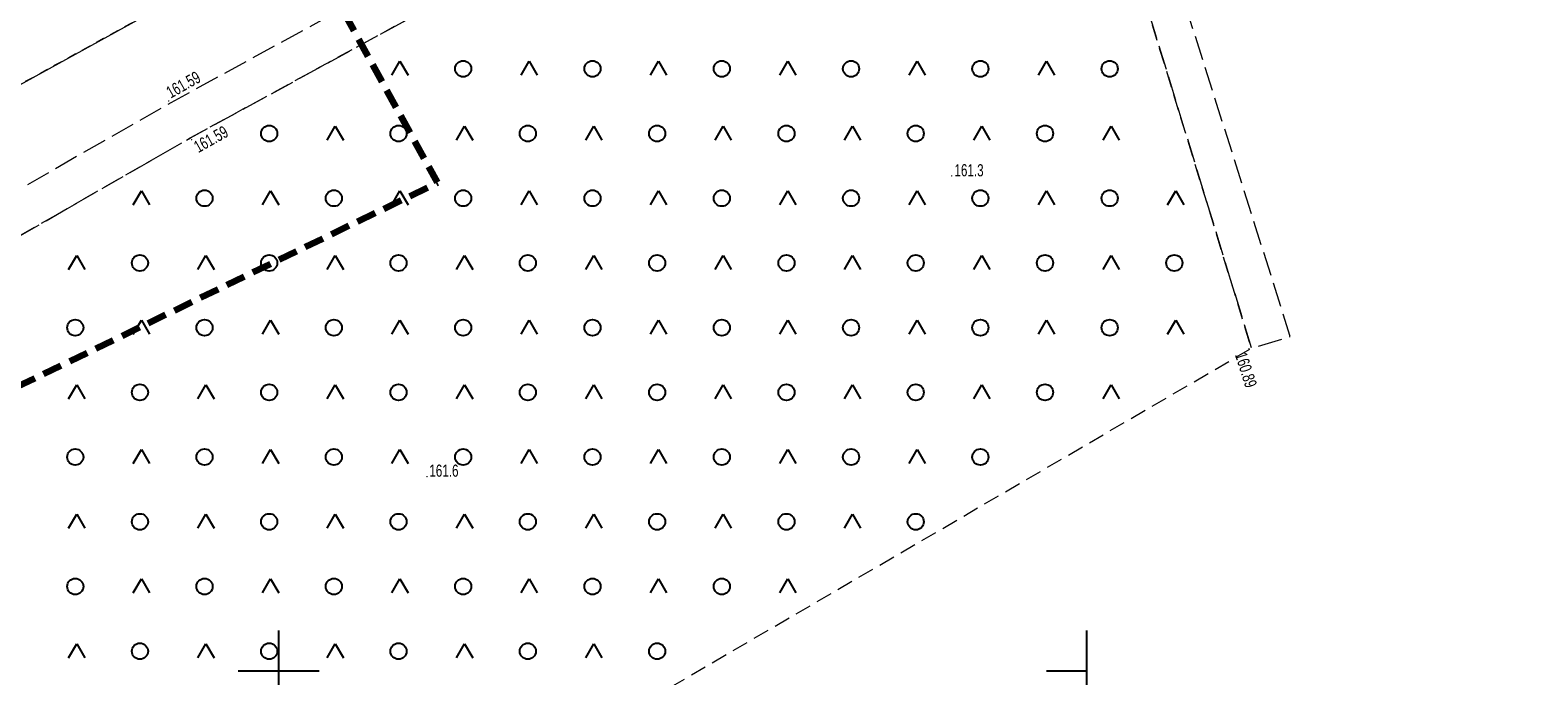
# Model space of a CAD drawing. Header units: metres. Extents: x 0 to 8443948, y 0 to 5887002.
# Tile 192 of 256: x 8442735 to 8442828, y 5885900 to 5885940. Entities that reach past the tile are written whole.
import ezdxf

# ---------------------------------------------------------------- set-up
doc = ezdxf.new("R2010")
doc.units = ezdxf.units.M
doc.header["$MEASUREMENT"] = 0
for name, pattern in [('0.5_0.5', [1, 0.5, -0.5]), ('1.0_0.5', [1.5, 1, -0.5]), ('1.5_0.5', [2, 1.5, -0.5]), ('219-500', [0]), ('4', [1.8, 1.2, -0.6])]:
    doc.linetypes.add(name, pattern=pattern)
doc.layers.get('0').update_dxf_attribs({"color": 250, "linetype": 'CONTINUOUS', "lineweight": 5})
for name, color, linetype in [('218-kontur użytku gruntowego', 253, 'CONTINUOUS'), ('219-działka ewidencyjna', 253, 'CONTINUOUS'), ('jezdnia', 253, 'CONTINUOUS'), ('Obszar opracowania', 253, 'CONTINUOUS'), ('pikieta naturalna', 253, 'CONTINUOUS'), ('pikieta naturalna-Atr2', 253, 'CONTINUOUS'), ('pikieta sztuczna', 253, 'CONTINUOUS'), ('pikieta sztuczna-Atr2', 253, 'CONTINUOUS'), ('teren zalesiony', 253, 'CONTINUOUS'), ('Wstawianie ramki sekcyjnej z opisem', 253, 'CONTINUOUS')]:
    doc.layers.add(name, color=color, linetype=linetype)
doc.styles.get("Standard").update_dxf_attribs({"font": 'Working1250', "width": 0.75})

# ---------------------------------------------------------------- blocks, each defined once
blk = doc.blocks.new('PW01')
at = {"linetype": 'Continuous', "lineweight": 13}
h = blk.add_hatch(color=0, dxfattribs=at)
edge = h.paths.add_edge_path()
edge.add_arc((0, 0), 0.045, 0, 360)
blk = doc.blocks.new('OTZK3')
at = {"color": 0, "linetype": 'Continuous'}
for p, q in [((-0.5, -0.289), (0, 0.577)), ((0, 0.577), (0.5, -0.289))]:
    blk.add_line(p, q, dxfattribs=at)
blk = doc.blocks.new('OTZK1')
at = {"color": 0, "linetype": 'Continuous'}
blk.add_circle((0, 0), 0.5, dxfattribs=at)
blk = doc.blocks.new('RAMKA500K')
at = {"color": 0}
for p, q in [((350, 147.5), (350, 152.5)), ((400, 147.5), (400, 152.5)), ((347.5, 150), (352.5, 150)), ((397.5, 150), (400, 150))]:
    blk.add_line(p, q, dxfattribs=at)

msp = doc.modelspace()

# ---------------------------------------------------------------- linework, layer by layer
at = {"layer": '218-kontur użytku gruntowego', "color": 3, "linetype": '0.5_0.5', "lineweight": 18, "flags": 128}
for points in [[(8442664.32, 5885897.87), (8442825.86, 5885986.84)], [(8442825.86, 5885986.84), (8442664.32, 5885897.87)]]:
    msp.add_lwpolyline(points, dxfattribs=at)
at = {"layer": '219-działka ewidencyjna', "color": 253, "linetype": '219-500', "lineweight": 18, "flags": 128}
msp.add_lwpolyline([(8442664.32, 5885897.87), (8442825.86, 5885986.84)], dxfattribs=at)
at = {"layer": 'jezdnia', "color": 253, "linetype": '1.5_0.5', "lineweight": 18, "flags": 128}
msp.add_lwpolyline([(8442547.85, 5885826.63), (8442525.34, 5885814.13), (8442526.33, 5885811.55), (8442549.07, 5885824.44), (8442570, 5885836.02), (8442597.13, 5885850.52), (8442609.19, 5885857.6), (8442627.63, 5885868.15), (8442640.14, 5885875.21), (8442641.78, 5885876.13), (8442672.91, 5885894.35), (8442687.64, 5885901.06), (8442729.86, 5885924.53), (8442744.55, 5885932.95), (8442765.66, 5885944.46), (8442781.73, 5885952.49), (8442796.73, 5885961.53), (8442801.94, 5885946.86), (8442810.19, 5885919.94), (8442812.59, 5885920.67), (8442803.9, 5885948.12), (8442799.1, 5885962.81), (8442806.3, 5885966.7), (8442818.9, 5885973.51), (8442834.35, 5885981.17), (8442843.99, 5885986.8), (8442842.73, 5885988.95), (8442833.1, 5885983.34), (8442817.71, 5885975.7), (8442801.14, 5885966.76), (8442798.36, 5885965.26), (8442797.93, 5885966.8), (8442795.82, 5885974.21), (8442793.55, 5885972.98), (8442795.2, 5885966.83), (8442795.96, 5885963.96), (8442780.61, 5885954.73), (8442764.55, 5885946.69), (8442743.32, 5885935.12), (8442728.63, 5885926.71), (8442686.61, 5885903.33), (8442671.88, 5885896.62), (8442640.53, 5885878.31), (8442640.17, 5885878.1), (8442626.4, 5885870.33), (8442607.93, 5885859.76), (8442595.89, 5885852.69), (8442568.82, 5885838.23)], close=True, dxfattribs=at)
at = {"layer": 'Obszar opracowania', "color": 132, "linetype": '4', "lineweight": 200, "flags": 128}
msp.add_lwpolyline([(8442458.55, 5886034.95), (8442518.17, 5885958.05), (8442584.5, 5885845.16), (8442759.83, 5885930.18), (8442706.56, 5886026.84), (8442661.75, 5886007.44), (8442603.9, 5886098.45), (8442577.09, 5886102.33)], close=True, dxfattribs=at)
at = {"layer": 'teren zalesiony', "color": 253, "linetype": '1.0_0.5', "lineweight": 18, "flags": 128}
msp.add_lwpolyline([(8442560.39, 5885774.39), (8442810.19, 5885919.94), (8442801.94, 5885946.86), (8442796.73, 5885961.53), (8442781.73, 5885952.49), (8442765.66, 5885944.46), (8442744.55, 5885932.95), (8442729.86, 5885924.53), (8442687.64, 5885901.06), (8442672.91, 5885894.35), (8442641.78, 5885876.13), (8442640.14, 5885875.21), (8442627.63, 5885868.15), (8442609.19, 5885857.6), (8442597.13, 5885850.52), (8442570, 5885836.02), (8442549.07, 5885824.44), (8442526.33, 5885811.55), (8442527.32, 5885808.99), (8442538.89, 5885777.39), (8442550.51, 5885746.13)], close=True, dxfattribs=at)

# ---------------------------------------------------------------- block references
at = {"layer": 'pikieta naturalna', "color": 253, "linetype": 'Continuous', "lineweight": 13}
for p in [(8442791.64, 5885930.6), (8442759.18, 5885912.01)]:
    msp.add_blockref('PW01', p, dxfattribs=at)
at = {"layer": 'pikieta sztuczna', "color": 253, "linetype": 'Continuous', "lineweight": 13}
for p in [(8442743.2, 5885935.23), (8442744.61, 5885932.83), (8442810.04, 5885919.91)]:
    msp.add_blockref('PW01', p, dxfattribs=at)
at = {"layer": 'teren zalesiony', "color": 253, "linetype": 'Continuous', "lineweight": 18}
for name, p in [('OTZK3', (8442757.503, 5885937.102)), ('OTZK1', (8442761.416, 5885937.216)), ('OTZK3', (8442765.503, 5885937.102)), ('OTZK1', (8442769.416, 5885937.216)), ('OTZK3', (8442773.503, 5885937.102)), ('OTZK1', (8442777.416, 5885937.216)), ('OTZK3', (8442781.503, 5885937.102)), ('OTZK1', (8442785.416, 5885937.216)), ('OTZK3', (8442789.503, 5885937.102)), ('OTZK1', (8442793.416, 5885937.216)), ('OTZK3', (8442797.503, 5885937.102)), ('OTZK1', (8442801.416, 5885937.216)), ('OTZK1', (8442749.416, 5885933.216)), ('OTZK3', (8442753.503, 5885933.102)), ('OTZK1', (8442757.416, 5885933.216)), ('OTZK3', (8442761.503, 5885933.102)), ('OTZK1', (8442765.416, 5885933.216)), ('OTZK3', (8442769.503, 5885933.102)), ('OTZK1', (8442773.416, 5885933.216)), ('OTZK3', (8442777.503, 5885933.102)), ('OTZK1', (8442781.416, 5885933.216)), ('OTZK3', (8442785.503, 5885933.102)), ('OTZK1', (8442789.416, 5885933.216)), ('OTZK3', (8442793.503, 5885933.102)), ('OTZK1', (8442797.416, 5885933.216)), ('OTZK3', (8442801.503, 5885933.102)), ('OTZK3', (8442741.503, 5885929.102)), ('OTZK1', (8442745.416, 5885929.216)), ('OTZK3', (8442749.503, 5885929.102)), ('OTZK1', (8442753.416, 5885929.216)), ('OTZK3', (8442757.503, 5885929.102)), ('OTZK1', (8442761.416, 5885929.216)), ('OTZK3', (8442765.503, 5885929.102)), ('OTZK1', (8442769.416, 5885929.216)), ('OTZK3', (8442773.503, 5885929.102)), ('OTZK1', (8442777.416, 5885929.216)), ('OTZK3', (8442781.503, 5885929.102)), ('OTZK1', (8442785.416, 5885929.216)), ('OTZK3', (8442789.503, 5885929.102)), ('OTZK1', (8442793.416, 5885929.216)), ('OTZK3', (8442797.503, 5885929.102)), ('OTZK1', (8442801.416, 5885929.216)), ('OTZK3', (8442805.503, 5885929.102)), ('OTZK3', (8442737.503, 5885925.102)), ('OTZK1', (8442741.416, 5885925.216)), ('OTZK3', (8442745.503, 5885925.102)), ('OTZK1', (8442749.416, 5885925.216)), ('OTZK3', (8442753.503, 5885925.102)), ('OTZK1', (8442757.416, 5885925.216)), ('OTZK3', (8442761.503, 5885925.102)), ('OTZK1', (8442765.416, 5885925.216)), ('OTZK3', (8442769.503, 5885925.102)), ('OTZK1', (8442773.416, 5885925.216)), ('OTZK3', (8442777.503, 5885925.102)), ('OTZK1', (8442781.416, 5885925.216)), ('OTZK3', (8442785.503, 5885925.102)), ('OTZK1', (8442789.416, 5885925.216)), ('OTZK3', (8442793.503, 5885925.102)), ('OTZK1', (8442797.416, 5885925.216)), ('OTZK3', (8442801.503, 5885925.102)), ('OTZK1', (8442805.416, 5885925.216)), ('OTZK1', (8442737.416, 5885921.216)), ('OTZK3', (8442741.503, 5885921.102)), ('OTZK1', (8442745.416, 5885921.216)), ('OTZK3', (8442749.503, 5885921.102)), ('OTZK1', (8442753.416, 5885921.216)), ('OTZK3', (8442757.503, 5885921.102)), ('OTZK1', (8442761.416, 5885921.216)), ('OTZK3', (8442765.503, 5885921.102)), ('OTZK1', (8442769.416, 5885921.216)), ('OTZK3', (8442773.503, 5885921.102)), ('OTZK1', (8442777.416, 5885921.216)), ('OTZK3', (8442781.503, 5885921.102)), ('OTZK1', (8442785.416, 5885921.216)), ('OTZK3', (8442789.503, 5885921.102)), ('OTZK1', (8442793.416, 5885921.216)), ('OTZK3', (8442797.503, 5885921.102)), ('OTZK1', (8442801.416, 5885921.216)), ('OTZK3', (8442805.503, 5885921.102)), ('OTZK3', (8442737.503, 5885917.102)), ('OTZK1', (8442741.416, 5885917.216)), ('OTZK3', (8442745.503, 5885917.102)), ('OTZK1', (8442749.416, 5885917.216)), ('OTZK3', (8442753.503, 5885917.102)), ('OTZK1', (8442757.416, 5885917.216)), ('OTZK3', (8442761.503, 5885917.102)), ('OTZK1', (8442765.416, 5885917.216)), ('OTZK3', (8442769.503, 5885917.102)), ('OTZK1', (8442773.416, 5885917.216)), ('OTZK3', (8442777.503, 5885917.102)), ('OTZK1', (8442781.416, 5885917.216)), ('OTZK3', (8442785.503, 5885917.102)), ('OTZK1', (8442789.416, 5885917.216)), ('OTZK3', (8442793.503, 5885917.102)), ('OTZK1', (8442797.416, 5885917.216)), ('OTZK3', (8442801.503, 5885917.102)), ('OTZK1', (8442737.416, 5885913.216)), ('OTZK3', (8442741.503, 5885913.102)), ('OTZK1', (8442745.416, 5885913.216)), ('OTZK3', (8442749.503, 5885913.102)), ('OTZK1', (8442753.416, 5885913.216)), ('OTZK3', (8442757.503, 5885913.102)), ('OTZK1', (8442761.416, 5885913.216)), ('OTZK3', (8442765.503, 5885913.102)), ('OTZK1', (8442769.416, 5885913.216)), ('OTZK3', (8442773.503, 5885913.102)), ('OTZK1', (8442777.416, 5885913.216)), ('OTZK3', (8442781.503, 5885913.102)), ('OTZK1', (8442785.416, 5885913.216)), ('OTZK3', (8442789.503, 5885913.102)), ('OTZK1', (8442793.416, 5885913.216)), ('OTZK3', (8442737.503, 5885909.102)), ('OTZK1', (8442741.416, 5885909.216)), ('OTZK3', (8442745.503, 5885909.102)), ('OTZK1', (8442749.416, 5885909.216)), ('OTZK3', (8442753.503, 5885909.102)), ('OTZK1', (8442757.416, 5885909.216)), ('OTZK3', (8442761.503, 5885909.102)), ('OTZK1', (8442765.416, 5885909.216)), ('OTZK3', (8442769.503, 5885909.102)), ('OTZK1', (8442773.416, 5885909.216)), ('OTZK3', (8442777.503, 5885909.102)), ('OTZK1', (8442781.416, 5885909.216)), ('OTZK3', (8442785.503, 5885909.102)), ('OTZK1', (8442789.416, 5885909.216)), ('OTZK1', (8442737.416, 5885905.216)), ('OTZK3', (8442741.503, 5885905.102)), ('OTZK1', (8442745.416, 5885905.216)), ('OTZK3', (8442749.503, 5885905.102)), ('OTZK1', (8442753.416, 5885905.216)), ('OTZK3', (8442757.503, 5885905.102)), ('OTZK1', (8442761.416, 5885905.216)), ('OTZK3', (8442765.503, 5885905.102)), ('OTZK1', (8442769.416, 5885905.216)), ('OTZK3', (8442773.503, 5885905.102)), ('OTZK1', (8442777.416, 5885905.216)), ('OTZK3', (8442781.503, 5885905.102)), ('OTZK3', (8442737.503, 5885901.102)), ('OTZK1', (8442741.416, 5885901.216)), ('OTZK3', (8442745.503, 5885901.102)), ('OTZK1', (8442749.416, 5885901.216)), ('OTZK3', (8442753.503, 5885901.102)), ('OTZK1', (8442757.416, 5885901.216)), ('OTZK3', (8442761.503, 5885901.102)), ('OTZK1', (8442765.416, 5885901.216)), ('OTZK3', (8442769.503, 5885901.102)), ('OTZK1', (8442773.416, 5885901.216))]:
    msp.add_blockref(name, p, dxfattribs=at)
at = {"layer": 'Wstawianie ramki sekcyjnej z opisem', "color": 253, "linetype": 'Continuous', "lineweight": 13}
msp.add_blockref('RAMKA500K', (8442400, 5885750), dxfattribs=at)

# ---------------------------------------------------------------- texts
at = {"layer": 'pikieta naturalna-Atr2', "color": 253, "width": 0.72}
for s, p in [('161.3', (8442791.81, 5885930.57)), ('161.6', (8442759.32, 5885912))]:
    msp.add_text(s, height=0.75, dxfattribs=at).set_placement(p)
at = {"layer": 'pikieta sztuczna-Atr2', "color": 253, "width": 0.72}
for s, rotation, p in [('161.59', 29.28, (8442743.32, 5885935.37)), ('161.59', 29.283, (8442745.03, 5885932)), ('160.89', 287.781, (8442809.16, 5885919.54))]:
    msp.add_text(s, height=0.75, rotation=rotation, dxfattribs=at).set_placement(p)

doc.saveas('drawing.dxf')
